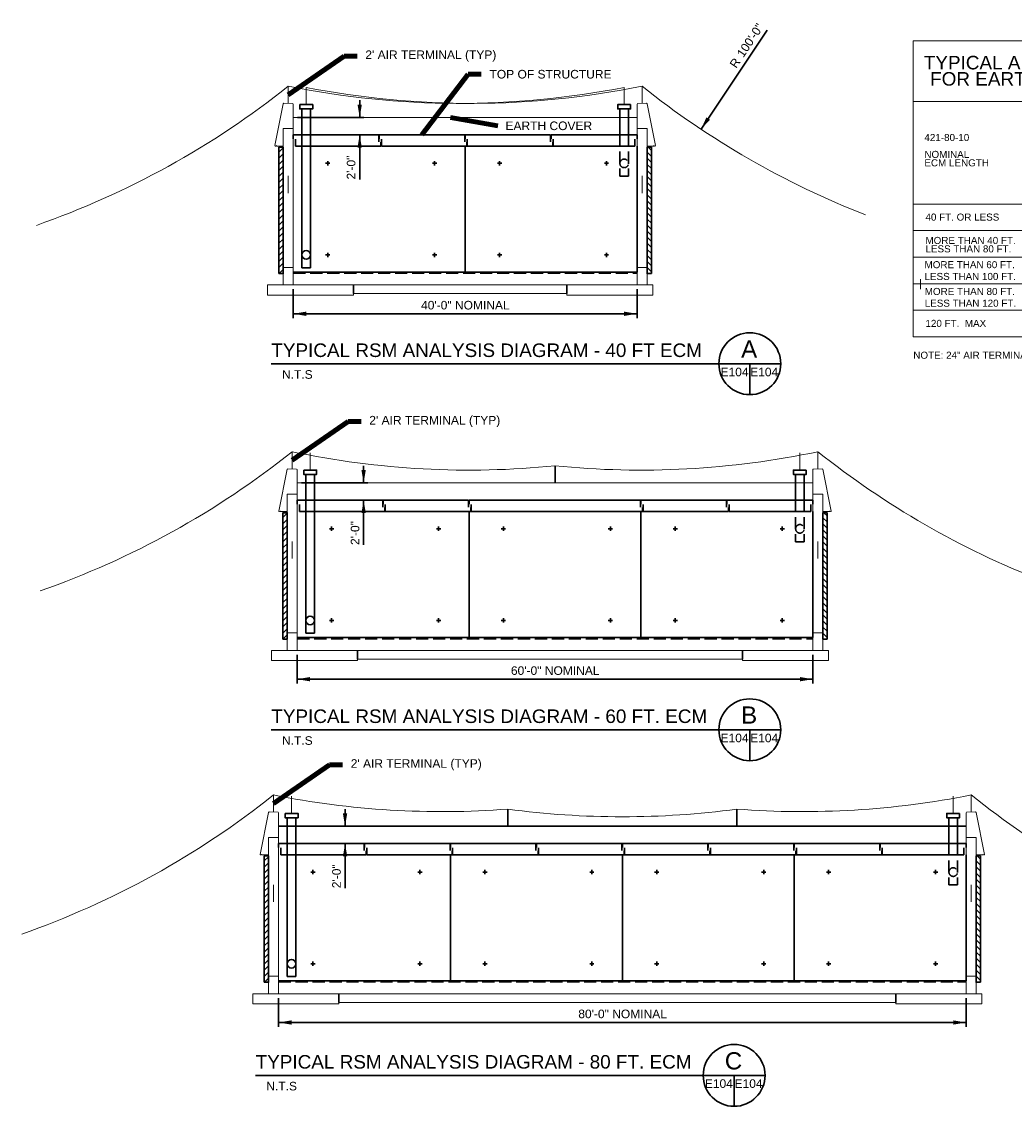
# Model space of a CAD drawing. Header units: inches. Extents: x 3176 to 8492, y -2587 to 2467.
# Tile 2 of 7: x 3303 to 4689, y 103 to 1618. Entities that reach past the tile are written whole.
import ezdxf
from ezdxf.enums import TextEntityAlignment as Align

# ---------------------------------------------------------------- set-up
doc = ezdxf.new("R2010")
doc.units = ezdxf.units.IN
doc.header["$LTSCALE"] = 50
doc.header["$MEASUREMENT"] = 0
doc.linetypes.add('DGN Style 3', pattern=[0.474126, 0.338661, -0.135465])
doc.layers.get('Defpoints').update_dxf_attribs({"lineweight": 0})
for name, color, linetype, lineweight in [('E-ANNO-TEXT', 7, 'Continuous', 0), ('G-ANNO-DIM', 1, 'Continuous', 0), ('G-ANNO-TEXT', 2, 'Continuous', 30), ('Level 2', 7, 'Continuous', 0), ('S-FNDN-FTNG', 48, 'Continuous', 13), ('S-FNDN-PEDS', 48, 'Continuous', 30), ('S-WALL-LOAD', 3, 'Continuous', 13)]:
    doc.layers.add(name, color=color, linetype=linetype, lineweight=lineweight)
doc.styles.add("_1 4 1'-0", font='arial.ttf', dxfattribs={"height": 6})
doc.styles.add("_1 4 1'-0_0", font='arial.ttf')
doc.styles.add('Notes', font='arial.ttf', dxfattribs={"height": 0.098425})
doc.styles.add('TITLE 6.35', font='swissk.ttf', dxfattribs={"height": 250})
doc.styles.add('Title Block - General', font='arial.ttf', dxfattribs={"height": 0.12})
doc.styles.add('TITLE20', font='simplex.shx', dxfattribs={"height": 5000})
doc.dimstyles.new("1 4 1'-0", dxfattribs={"dimtxt": 12, "dimasz": 18, "dimexe": 6, "dimexo": 6, "dimgap": 6, "dimtad": 1, "dimdec": 0, "dimzin": 11, "dimdsep": 46, "dimlunit": 3, "dimtxsty": "_1 4 1'-0_0", "dimcen": 0.09, "dimclrd": 256, "dimadec": 4, "dimazin": 3, "dimtfac": 1, "dimtdec": 0, "dimtofl": 0, "dimtmove": 0, "dimatfit": 2, "dimfxl": 1, "dimfrac": 2, "dimtolj": 1, "dimtzin": 11, "dimlwd": -1, "dimarcsym": 0})

# ---------------------------------------------------------------- blocks, each defined once
blk = doc.blocks.new('*D62')
at = {"layer": 'Defpoints', "transparency": 16777216}
for p in [(3682.4, 1484.6), (3775.1, 1484.6), (3682.4, 1460.6), (3775.1, 1414.3)]:
    blk.add_point(p, dxfattribs=at)
at = {"layer": 'G-ANNO-TEXT', "transparency": 16777216}
for p, q in [((3775.1, 1508.6), (3775.1, 1484.6)), ((3688.4, 1484.6), (3781.1, 1484.6)), ((3688.4, 1460.6), (3781.1, 1460.6)), ((3775.1, 1398), (3775.1, 1460.6))]:
    blk.add_line(p, q, dxfattribs=at)
blk.add_solid([(3778.1, 1502.6), (3775.1, 1484.6), (3772.1, 1502.6)], dxfattribs=at)
at = {"layer": 'G-ANNO-TEXT', "transparency": 16777216, "extrusion": (0, 0, -1)}
blk.add_solid([(-3772.1, 1442.6), (-3775.1, 1460.6), (-3778.1, 1442.6)], dxfattribs=at)
at = {"layer": 'G-ANNO-TEXT', "color": 7, "linetype": 'Continuous', "transparency": 16777216, "style": "_1 4 1'-0"}
blk.add_text('2\'-0"', height=12, rotation=90, dxfattribs=at).set_placement((3763.1, 1398), align=Align.MIDDLE_LEFT)
blk = doc.blocks.new('*D75')
at = {"layer": 'Defpoints', "transparency": 16777216}
for p in [(3687.9, 974), (3780.6, 974), (3687.9, 950), (3780.6, 903.7)]:
    blk.add_point(p, dxfattribs=at)
at = {"layer": 'G-ANNO-TEXT', "transparency": 16777216}
for p, q in [((3780.6, 998), (3780.6, 974)), ((3693.9, 974), (3786.6, 974)), ((3693.9, 950), (3786.6, 950)), ((3780.6, 887.4), (3780.6, 950))]:
    blk.add_line(p, q, dxfattribs=at)
blk.add_solid([(3783.6, 992), (3780.6, 974), (3777.6, 992)], dxfattribs=at)
at = {"layer": 'G-ANNO-TEXT', "transparency": 16777216, "extrusion": (0, 0, -1)}
blk.add_solid([(-3777.6, 932), (-3780.6, 950), (-3783.6, 932)], dxfattribs=at)
at = {"layer": 'G-ANNO-TEXT', "color": 7, "linetype": 'Continuous', "transparency": 16777216, "style": "_1 4 1'-0"}
blk.add_text('2\'-0"', height=12, rotation=90, dxfattribs=at).set_placement((3768.6, 887.4), align=Align.MIDDLE_LEFT)
blk = doc.blocks.new('*D78')
at = {"layer": 'G-ANNO-TEXT', "transparency": 16777216}
blk.add_line((4251.8, 1468.2), (4344.3, 1606.8), dxfattribs=at)
at = {"layer": 'G-ANNO-TEXT', "transparency": 16777216, "extrusion": (0, 0, -1)}
blk.add_solid([(-4264.3, 1481.5), (-4251.8, 1468.2), (-4259.3, 1484.8)], dxfattribs=at)
at = {"layer": 'G-ANNO-TEXT', "color": 7, "linetype": 'Continuous', "transparency": 16777216, "style": "_1 4 1'-0"}
for s, p in [('100\'-0"', (4305.9, 1570.8)), ('R', (4295.9, 1555.8))]:
    blk.add_text(s, height=12, rotation=56.3079, dxfattribs=at).set_placement(p, align=Align.MIDDLE_LEFT)
blk = doc.blocks.new('*D91')
at = {"layer": 'Defpoints', "transparency": 16777216}
for p in [(3661.9, 494.4), (3754.7, 494.4), (3661.9, 470.4), (3754.7, 424.1)]:
    blk.add_point(p, dxfattribs=at)
at = {"layer": 'G-ANNO-TEXT', "transparency": 16777216}
for p, q in [((3754.7, 518.4), (3754.7, 494.4)), ((3667.9, 494.4), (3760.7, 494.4)), ((3667.9, 470.4), (3760.7, 470.4)), ((3754.7, 407.9), (3754.7, 470.4))]:
    blk.add_line(p, q, dxfattribs=at)
blk.add_solid([(3757.7, 512.4), (3754.7, 494.4), (3751.7, 512.4)], dxfattribs=at)
at = {"layer": 'G-ANNO-TEXT', "transparency": 16777216, "extrusion": (0, 0, -1)}
blk.add_solid([(-3751.7, 452.4), (-3754.7, 470.4), (-3757.7, 452.4)], dxfattribs=at)
at = {"layer": 'G-ANNO-TEXT', "color": 7, "linetype": 'Continuous', "transparency": 16777216, "style": "_1 4 1'-0"}
blk.add_text('2\'-0"', height=12, rotation=90, dxfattribs=at).set_placement((3742.7, 407.9), align=Align.MIDDLE_LEFT)
blk = doc.blocks.new('*D154')
at = {"layer": 'Defpoints', "transparency": 16777216}
for p in [(3682.4, 1250.6), (4162.4, 1250.6), (3922.4, 1210.4), (4162.4, 1210.4)]:
    blk.add_point(p, dxfattribs=at)
at = {"layer": 'G-ANNO-TEXT', "transparency": 16777216}
for p, q in [((3682.4, 1244.6), (3682.4, 1204.4)), ((4162.4, 1244.6), (4162.4, 1204.4)), ((3682.4, 1210.4), (4162.4, 1210.4))]:
    blk.add_line(p, q, dxfattribs=at)
blk.add_solid([(3700.4, 1207.4), (3682.4, 1210.4), (3700.4, 1213.4)], dxfattribs=at)
at = {"layer": 'G-ANNO-TEXT', "transparency": 16777216, "extrusion": (0, 0, -1)}
blk.add_solid([(-4144.4, 1213.4), (-4162.4, 1210.4), (-4144.4, 1207.4)], dxfattribs=at)
at = {"layer": 'G-ANNO-TEXT', "color": 7, "linetype": 'Continuous', "transparency": 16777216, "style": "_1 4 1'-0"}
blk.add_text('40\'-0" NOMINAL', height=12, dxfattribs=at).set_placement((3860.8, 1222.4), align=Align.MIDDLE_LEFT)
blk = doc.blocks.new('*D155')
at = {"layer": 'Defpoints', "transparency": 16777216}
for p in [(3687.9, 740), (4407.9, 740), (4047.9, 699.9), (4407.9, 699.9)]:
    blk.add_point(p, dxfattribs=at)
at = {"layer": 'G-ANNO-TEXT', "transparency": 16777216}
for p, q in [((3687.9, 734), (3687.9, 693.9)), ((4407.9, 734), (4407.9, 693.9)), ((3687.9, 699.9), (4407.9, 699.9))]:
    blk.add_line(p, q, dxfattribs=at)
blk.add_solid([(3705.9, 696.9), (3687.9, 699.9), (3705.9, 702.9)], dxfattribs=at)
at = {"layer": 'G-ANNO-TEXT', "transparency": 16777216, "extrusion": (0, 0, -1)}
blk.add_solid([(-4389.9, 702.9), (-4407.9, 699.9), (-4389.9, 696.9)], dxfattribs=at)
at = {"layer": 'G-ANNO-TEXT', "color": 7, "linetype": 'Continuous', "transparency": 16777216, "style": "_1 4 1'-0"}
blk.add_text('60\'-0" NOMINAL', height=12, dxfattribs=at).set_placement((3986.3, 711.9), align=Align.MIDDLE_LEFT)
blk = doc.blocks.new('*D156')
at = {"layer": 'Defpoints', "transparency": 16777216}
for p in [(3661.9, 260.4), (4621.9, 260.4), (4141.9, 220.3), (4621.9, 220.3)]:
    blk.add_point(p, dxfattribs=at)
at = {"layer": 'G-ANNO-TEXT', "transparency": 16777216}
for p, q in [((3661.9, 254.4), (3661.9, 214.3)), ((4621.9, 254.4), (4621.9, 214.3)), ((3661.9, 220.3), (4621.9, 220.3))]:
    blk.add_line(p, q, dxfattribs=at)
blk.add_solid([(3679.9, 217.3), (3661.9, 220.3), (3679.9, 223.3)], dxfattribs=at)
at = {"layer": 'G-ANNO-TEXT', "transparency": 16777216, "extrusion": (0, 0, -1)}
blk.add_solid([(-4603.9, 223.3), (-4621.9, 220.3), (-4603.9, 217.3)], dxfattribs=at)
at = {"layer": 'G-ANNO-TEXT', "color": 7, "linetype": 'Continuous', "transparency": 16777216, "style": "_1 4 1'-0"}
blk.add_text('80\'-0" NOMINAL', height=12, dxfattribs=at).set_placement((4080.4, 232.3), align=Align.MIDDLE_LEFT)
blk = doc.blocks.new('E-104 LPS')
at = {"layer": 'G-ANNO-TEXT'}
h = blk.add_hatch(dxfattribs=at)
h.set_pattern_fill('HATCH', color=256, style=0, pattern_type=2)
h.set_pattern_definition([(45, (3676.953, 1340.35), (-4.24264, 4.24264), [])])
h.paths.add_polyline_path([(3662.4, 1266.6), (3668.4, 1266.6), (3668.4, 1443.1), (3662.4, 1443.1)])
at = {"layer": 'G-ANNO-TEXT', "extrusion": (0, 0, -1)}
h = blk.add_hatch(dxfattribs=at)
h.set_pattern_fill('HATCH', color=256, style=0, pattern_type=2)
h.set_pattern_definition([(45, (-4161.875, 1340.35), (-4.24264, 4.24264), [])])
h.paths.add_polyline_path([(-4182.4, 1266.6), (-4176.4, 1266.6), (-4176.4, 1443.1), (-4182.4, 1443.1)])
at = {"layer": 'G-ANNO-TEXT'}
h = blk.add_hatch(dxfattribs=at)
h.set_pattern_fill('HATCH', color=256, style=0, pattern_type=2)
h.set_pattern_definition([(45, (3682.4076, 829.805), (-4.24264, 4.24264), [])])
h.paths.add_polyline_path([(3667.9, 756), (3673.9, 756), (3673.9, 932.5), (3667.9, 932.5)])
at = {"layer": 'G-ANNO-TEXT', "extrusion": (0, 0, -1)}
h = blk.add_hatch(dxfattribs=at)
h.set_pattern_fill('HATCH', color=256, style=0, pattern_type=2)
h.set_pattern_definition([(45, (-4407.3296, 829.805), (-4.24264, 4.24264), [])])
h.paths.add_polyline_path([(-4427.9, 756), (-4421.9, 756), (-4421.9, 932.5), (-4427.9, 932.5)])
at = {"layer": 'G-ANNO-TEXT'}
h = blk.add_hatch(dxfattribs=at)
h.set_pattern_fill('HATCH', color=256, style=0, pattern_type=2)
h.set_pattern_definition([(45, (3656.475, 350.2215), (-4.24264, 4.24264), [])])
h.paths.add_polyline_path([(3641.9, 276.5), (3647.9, 276.5), (3647.9, 452.9), (3641.9, 452.9)])
at = {"layer": 'G-ANNO-TEXT', "extrusion": (0, 0, -1)}
h = blk.add_hatch(dxfattribs=at)
h.set_pattern_fill('HATCH', color=256, style=0, pattern_type=2)
h.set_pattern_definition([(45, (-4621.397, 350.2215), (-4.24264, 4.24264), [])])
h.paths.add_polyline_path([(-4641.9, 276.5), (-4635.9, 276.5), (-4635.9, 452.9), (-4641.9, 452.9)])
at = {"layer": 'E-ANNO-TEXT'}
for p, q in [((3675.4, 1504.3, -49.3), (3675.4, 1528.3, -49.3)), ((3700.5, 1502.6, -49.3), (3700.5, 1526.6, -49.3)), ((4144.4, 1502.6, -49.3), (4144.4, 1526.6, -49.3)), ((4169.4, 1504.3, -49.3), (4169.4, 1528.3, -49.3)), ((3682.4, 1460.6, -49.3), (3682.4, 1484.6, -49.3)), ((3682.4, 1484.6, -49.3), (4162.4, 1484.6, -49.3)), ((3675.4, 1378.9, -49.3), (3675.4, 1402.9, -49.3)), ((4169.4, 1378.9, -49.3), (4169.4, 1402.9, -49.3)), ((3680.9, 993.8, -49.3), (3680.9, 1017.8, -49.3)), ((3705.9, 992, -49.3), (3705.9, 1016, -49.3)), ((4389.8, 992, -49.3), (4389.8, 1016, -49.3)), ((4414.9, 993.8, -49.3), (4414.9, 1017.8, -49.3)), ((3687.9, 950, -49.3), (3687.9, 974, -49.3)), ((3687.9, 974, -49.3), (4407.9, 974, -49.3)), ((3680.9, 868.3, -49.3), (3680.9, 892.3, -49.3)), ((4414.9, 868.3, -49.3), (4414.9, 892.3, -49.3)), ((3654.9, 514.2, -49.3), (3654.9, 538.2, -49.3)), ((3680, 512.4, -49.3), (3680, 536.4, -49.3)), ((4603.9, 512.4, -49.3), (4603.9, 536.4, -49.3)), ((4628.9, 514.2, -49.3), (4628.9, 538.2, -49.3)), ((3661.9, 470.4, -49.3), (3661.9, 494.4, -49.3)), ((3654.9, 388.7, -49.3), (3654.9, 412.7, -49.3)), ((4628.9, 388.7, -49.3), (4628.9, 412.7, -49.3))]:
    blk.add_line(p, q, dxfattribs=at)
at = {"layer": 'E-ANNO-TEXT', "elevation": 262.1, "flags": 128}
for points in [[(4548.1, 1252.4), (4548.1, 1506.8)], [(4548.1, 1215.3), (4548.1, 1469.8)], [(4548.1, 1178.3), (4548.1, 1432.7)]]:
    blk.add_lwpolyline(points, dxfattribs=at)
at = {"layer": 'E-ANNO-TEXT'}
for points in [[(4548.1, 1591.9, 262.1), (5052.7, 1591.9, 262.1), (5052.7, 1506.8, 262.1), (4548.1, 1506.8, 262.1)], [(4548.1, 1363.5, 262.1), (4989.8, 1363.5, 262.1), (4989.8, 1326.5, 262.1), (4548.1, 1326.5, 262.1)], [(4548.1, 1326.5, 262.1), (4989.8, 1326.5, 262.1), (4989.8, 1289.4, 262.1), (4548.1, 1289.4, 262.1)], [(4548.1, 1289.4, 262.1), (4989.8, 1289.4, 262.1), (4989.8, 1252.4, 262.1), (4548.1, 1252.4, 262.1)], [(4548.1, 1252.4, 262.1), (4989.8, 1252.4, 262.1), (4989.8, 1215.3, 262.1), (4548.1, 1215.3, 262.1)], [(4548.1, 1215.3, 262.1), (4989.8, 1215.3, 262.1), (4989.8, 1178.3, 262.1), (4548.1, 1178.3, 262.1)]]:
    blk.add_3dface(points, dxfattribs=at)
at = {"layer": 'G-ANNO-DIM'}
for p, q in [((4162.5, 1397.7, -49.3), (4162.5, 1400.6, -49.3)), ((4407.9, 887.2, -49.3), (4407.9, 890.1, -49.3)), ((4622, 407.6, -49.3), (4622, 410.5, -49.3))]:
    blk.add_line(p, q, dxfattribs=at)
for points in [[(3662.4, 1443.1, -49.3), (3668.4, 1443.1, -49.3), (3668.4, 1266.6, -49.3), (3662.4, 1266.6, -49.3)], [(4182.4, 1443.1, -49.3), (4176.4, 1443.1, -49.3), (4176.4, 1266.6, -49.3), (4182.4, 1266.6, -49.3)], [(3667.9, 932.5, -49.3), (3673.9, 932.5, -49.3), (3673.9, 756, -49.3), (3667.9, 756, -49.3)], [(4427.9, 932.5, -49.3), (4421.9, 932.5, -49.3), (4421.9, 756, -49.3), (4427.9, 756, -49.3)], [(3641.9, 452.9, -49.3), (3647.9, 452.9, -49.3), (3647.9, 276.5, -49.3), (3641.9, 276.5, -49.3)], [(4641.9, 452.9, -49.3), (4635.9, 452.9, -49.3), (4635.9, 276.5, -49.3), (4641.9, 276.5, -49.3)]]:
    blk.add_3dface(points, dxfattribs=at)
at = {"layer": 'G-ANNO-TEXT'}
for p, q in [((3694.5, 1496.6, -49.3), (3694.5, 1274.6, -49.3)), ((3706.5, 1496.6, -49.3), (3706.4, 1274.6, -49.3)), ((4138.4, 1496.6, -49.3), (4138.4, 1460.6, -49.3)), ((4150.4, 1496.6, -49.3), (4150.3, 1460.6, -49.3)), ((3682.4, 1460.6, -49.3), (3682.4, 1454.8, -49.3)), ((3682.4, 1460.6, -49.3), (3694.5, 1460.6, -49.3)), ((3706.4, 1460.6, -49.3), (3801.8, 1460.6, -49.3)), ((3801.8, 1460.6, -49.3), (3801.8, 1450.6, -49.3)), ((3802.4, 1460.6, -49.3), (3802.4, 1454.8, -49.3)), ((3802.4, 1460.6, -49.3), (3921.8, 1460.6, -49.3)), ((3921.8, 1460.6, -49.3), (3921.8, 1450.6, -49.3)), ((3922.4, 1460.6, -49.3), (4041.8, 1460.6, -49.3)), ((3922.4, 1460.6, -49.3), (3922.4, 1454.8, -49.3)), ((4041.8, 1460.6, -49.3), (4041.8, 1450.6, -49.3)), ((4042.4, 1460.6, -49.3), (4161.8, 1460.6, -49.3)), ((4042.4, 1460.6, -49.3), (4042.4, 1454.8, -49.3)), ((4162.4, 1460.6, -49.3), (4150.4, 1460.6, -49.3)), ((4162.4, 1460.6, -49.3), (4162.4, 1454.8, -49.3)), ((3685.4, 1444.6, -49.3), (3685.4, 1454.5, -49.3)), ((3685.4, 1444.6, -49.3), (3694.5, 1444.6, -49.3)), ((3706.4, 1444.6, -49.3), (3804.8, 1444.6, -49.3)), ((3804.8, 1450.3, -49.3), (3804.8, 1444.6, -49.3)), ((3805.4, 1444.6, -49.3), (3805.4, 1454.5, -49.3)), ((3805.4, 1444.6, -49.3), (3924.8, 1444.6, -49.3)), ((3922.4, 1444.6, -49.3), (3922.4, 1268.6, -49.3)), ((3924.8, 1450.3, -49.3), (3924.8, 1444.6, -49.3)), ((3925.4, 1444.6, -49.3), (3925.4, 1454.5, -49.3)), ((3925.4, 1444.6, -49.3), (4044.8, 1444.6, -49.3)), ((4044.8, 1450.3, -49.3), (4044.8, 1444.6, -49.3)), ((4045.4, 1444.6, -49.3), (4045.4, 1454.5, -49.3)), ((4045.4, 1444.6, -49.3), (4159.4, 1444.6, -49.3)), ((4159.4, 1444.6, -49.3), (4159.4, 1454.5, -49.3)), ((4162.4, 1444.6, -49.3), (4162.4, 1268.6, -49.3)), ((3727.4, 1420.6, -49.3), (3733.4, 1420.6, -49.3)), ((3730.4, 1423.6, -49.3), (3730.4, 1417.6, -49.3)), ((3882.8, 1420.6, -49.3), (3876.8, 1420.6, -49.3)), ((3879.8, 1423.6, -49.3), (3879.8, 1417.6, -49.3)), ((3967.4, 1420.6, -49.3), (3973.4, 1420.6, -49.3)), ((3970.4, 1423.6, -49.3), (3970.4, 1417.6, -49.3)), ((4122.8, 1420.6, -49.3), (4116.8, 1420.6, -49.3)), ((4119.8, 1423.6, -49.3), (4119.8, 1417.6, -49.3)), ((3727.4, 1292.6, -49.3), (3733.4, 1292.6, -49.3)), ((3730.4, 1295.6, -49.3), (3730.4, 1289.6, -49.3)), ((3882.8, 1292.6, -49.3), (3876.8, 1292.6, -49.3)), ((3879.8, 1295.6, -49.3), (3879.8, 1289.6, -49.3)), ((3967.4, 1292.6, -49.3), (3973.4, 1292.6, -49.3)), ((3970.4, 1295.6, -49.3), (3970.4, 1289.6, -49.3)), ((4122.8, 1292.6, -49.3), (4116.8, 1292.6, -49.3)), ((4119.8, 1295.6, -49.3), (4119.8, 1289.6, -49.3)), ((3694.4, 1274.6, -49.3), (3706.4, 1274.6, -49.3)), ((4363.1, 1140.6, 4.9), (3651.7, 1140.6, 4.9)), ((4319.9, 1097.3, 4.9), (4319.9, 1140.6, 4.9)), ((3699.9, 986, -49.3), (3699.9, 764, -49.3)), ((3711.9, 986, -49.3), (3711.8, 764, -49.3)), ((4047.9, 974, -49.3), (4047.9, 998, -49.3)), ((4383.8, 986, -49.3), (4383.8, 950, -49.3)), ((4395.8, 986, -49.3), (4395.8, 950, -49.3)), ((3687.9, 950, -49.3), (3687.9, 944.3, -49.3)), ((3687.9, 950, -49.3), (3699.9, 950, -49.3)), ((3690.9, 934, -49.3), (3690.9, 944, -49.3)), ((3711.9, 950, -49.3), (3807.2, 950, -49.3)), ((3807.2, 950, -49.3), (3807.2, 940.1, -49.3)), ((3807.9, 950, -49.3), (3807.9, 944.3, -49.3)), ((3807.9, 950, -49.3), (3927.2, 950, -49.3)), ((3810.2, 939.8, -49.3), (3810.2, 934, -49.3)), ((3810.9, 934, -49.3), (3810.9, 944, -49.3)), ((3927.2, 950, -49.3), (3927.2, 940.1, -49.3)), ((3927.9, 950, -49.3), (4287.2, 950, -49.3)), ((3927.9, 950, -49.3), (3927.9, 944.3, -49.3)), ((3930.2, 939.8, -49.3), (3930.2, 934, -49.3)), ((3930.9, 934, -49.3), (3930.9, 944, -49.3)), ((4167.2, 950, -49.3), (4167.2, 940.1, -49.3)), ((4167.9, 950, -49.3), (4167.9, 944.3, -49.3)), ((4170.2, 939.8, -49.3), (4170.2, 934, -49.3)), ((4170.9, 934, -49.3), (4170.9, 944, -49.3)), ((4287.2, 950, -49.3), (4287.2, 940.1, -49.3)), ((4287.9, 950, -49.3), (4407.2, 950, -49.3)), ((4287.9, 950, -49.3), (4287.9, 944.3, -49.3)), ((4290.2, 939.8, -49.3), (4290.2, 934, -49.3)), ((4290.9, 934, -49.3), (4290.9, 944, -49.3)), ((4407.9, 950, -49.3), (4395.8, 950, -49.3)), ((4404.9, 934, -49.3), (4404.9, 944, -49.3)), ((4407.9, 950, -49.3), (4407.9, 944.3, -49.3)), ((3690.9, 934, -49.3), (3699.9, 934, -49.3)), ((3711.9, 934, -49.3), (3810.2, 934, -49.3)), ((3810.9, 934, -49.3), (3930.2, 934, -49.3)), ((3927.9, 934, -49.3), (3927.9, 758, -49.3)), ((3930.9, 934, -49.3), (4290.2, 934, -49.3)), ((4167.9, 934, -49.3), (4167.9, 758, -49.3)), ((4290.9, 934, -49.3), (4404.9, 934, -49.3)), ((4407.9, 934, -49.3), (4407.9, 758, -49.3)), ((3732.9, 910, -49.3), (3738.9, 910, -49.3)), ((3735.9, 913, -49.3), (3735.9, 907, -49.3)), ((3888.2, 910, -49.3), (3882.2, 910, -49.3)), ((3885.2, 913, -49.3), (3885.2, 907, -49.3)), ((3972.9, 910, -49.3), (3978.9, 910, -49.3)), ((3975.9, 913, -49.3), (3975.9, 907, -49.3)), ((4128.2, 910, -49.3), (4122.2, 910, -49.3)), ((4125.2, 913, -49.3), (4125.2, 907, -49.3)), ((4212.9, 910, -49.3), (4218.9, 910, -49.3)), ((4215.9, 913, -49.3), (4215.9, 907, -49.3)), ((4368.2, 910, -49.3), (4362.2, 910, -49.3)), ((4365.2, 913, -49.3), (4365.2, 907, -49.3)), ((3732.9, 782, -49.3), (3738.9, 782, -49.3)), ((3735.9, 785, -49.3), (3735.9, 779, -49.3)), ((3888.2, 782, -49.3), (3882.2, 782, -49.3)), ((3885.2, 785, -49.3), (3885.2, 779, -49.3)), ((3972.9, 782, -49.3), (3978.9, 782, -49.3)), ((3975.9, 785, -49.3), (3975.9, 779, -49.3)), ((4128.2, 782, -49.3), (4122.2, 782, -49.3)), ((4125.2, 785, -49.3), (4125.2, 779, -49.3)), ((4212.9, 782, -49.3), (4218.9, 782, -49.3)), ((4215.9, 785, -49.3), (4215.9, 779, -49.3)), ((4368.2, 782, -49.3), (4362.2, 782, -49.3)), ((4365.2, 785, -49.3), (4365.2, 779, -49.3)), ((3699.9, 764, -49.3), (3711.8, 764, -49.3)), ((4363.1, 629.2, 4.9), (3651.7, 629.2, 4.9)), ((4319.9, 586, 4.9), (4319.9, 629.2, 4.9)), ((3981.9, 494.4, -49.3), (3981.9, 518.4, -49.3)), ((4301.9, 494.4, -49.3), (4301.9, 518.4, -49.3)), ((3674, 506.4, -49.3), (3674, 284.4, -49.3)), ((3686, 506.4, -49.3), (3685.9, 284.4, -49.3)), ((4597.9, 506.4, -49.3), (4597.9, 470.4, -49.3)), ((4609.9, 506.4, -49.3), (4609.9, 470.4, -49.3)), ((3661.9, 494.4, -49.3), (4621.9, 494.4, -49.3)), ((3661.9, 470.4, -49.3), (3661.9, 464.7, -49.3)), ((3661.9, 470.4, -49.3), (3674, 470.4, -49.3)), ((3686, 470.4, -49.3), (3781.3, 470.4, -49.3)), ((3781.3, 470.4, -49.3), (3781.3, 460.5, -49.3)), ((3781.9, 470.4, -49.3), (3781.9, 464.7, -49.3)), ((3781.9, 470.4, -49.3), (3901.3, 470.4, -49.3)), ((3901.3, 470.4, -49.3), (3901.3, 460.5, -49.3)), ((3901.9, 470.4, -49.3), (4501.3, 470.4, -49.3)), ((3901.9, 470.4, -49.3), (3901.9, 464.7, -49.3)), ((4021.3, 470.4, -49.3), (4021.3, 460.5, -49.3)), ((4021.9, 470.4, -49.3), (4021.9, 464.7, -49.3)), ((4141.3, 470.4, -49.3), (4141.3, 460.5, -49.3)), ((4141.9, 470.4, -49.3), (4141.9, 464.7, -49.3)), ((4261.3, 470.4, -49.3), (4261.3, 460.5, -49.3)), ((4261.9, 470.4, -49.3), (4261.9, 464.7, -49.3)), ((4381.3, 470.4, -49.3), (4381.3, 460.5, -49.3)), ((4381.9, 470.4, -49.3), (4381.9, 464.7, -49.3)), ((4501.3, 470.4, -49.3), (4501.3, 460.5, -49.3)), ((4501.9, 470.4, -49.3), (4621.3, 470.4, -49.3)), ((4501.9, 470.4, -49.3), (4501.9, 464.7, -49.3)), ((4621.9, 470.4, -49.3), (4609.9, 470.4, -49.3)), ((4621.9, 470.4, -49.3), (4621.9, 464.7, -49.3)), ((3664.9, 454.4, -49.3), (3664.9, 464.4, -49.3)), ((3784.3, 460.2, -49.3), (3784.3, 454.4, -49.3)), ((3784.9, 454.4, -49.3), (3784.9, 464.4, -49.3)), ((3904.3, 460.2, -49.3), (3904.3, 454.4, -49.3)), ((3904.9, 454.4, -49.3), (3904.9, 464.4, -49.3)), ((4024.3, 460.2, -49.3), (4024.3, 454.4, -49.3)), ((4024.9, 454.4, -49.3), (4024.9, 464.4, -49.3)), ((4144.3, 460.2, -49.3), (4144.3, 454.4, -49.3)), ((4144.9, 454.4, -49.3), (4144.9, 464.4, -49.3)), ((4264.3, 460.2, -49.3), (4264.3, 454.4, -49.3)), ((4264.9, 454.4, -49.3), (4264.9, 464.4, -49.3)), ((4384.3, 460.2, -49.3), (4384.3, 454.4, -49.3)), ((4384.9, 454.4, -49.3), (4384.9, 464.4, -49.3)), ((4504.3, 460.2, -49.3), (4504.3, 454.4, -49.3)), ((4504.9, 454.4, -49.3), (4504.9, 464.4, -49.3)), ((4618.9, 454.4, -49.3), (4618.9, 464.4, -49.3)), ((3664.9, 454.4, -49.3), (3674, 454.4, -49.3)), ((3686, 454.4, -49.3), (3784.3, 454.4, -49.3)), ((3784.9, 454.4, -49.3), (3904.3, 454.4, -49.3)), ((3901.9, 454.4, -49.3), (3901.9, 278.4, -49.3)), ((3904.9, 454.4, -49.3), (4504.3, 454.4, -49.3)), ((4141.9, 454.4, -49.3), (4141.9, 278.4, -49.3)), ((4381.9, 454.4, -49.3), (4381.9, 278.4, -49.3)), ((4504.9, 454.4, -49.3), (4618.9, 454.4, -49.3)), ((4621.9, 454.4, -49.3), (4621.9, 278.4, -49.3)), ((3706.9, 430.4, -49.3), (3712.9, 430.4, -49.3)), ((3709.9, 433.4, -49.3), (3709.9, 427.4, -49.3)), ((3862.3, 430.4, -49.3), (3856.3, 430.4, -49.3)), ((3859.3, 433.4, -49.3), (3859.3, 427.4, -49.3)), ((3946.9, 430.4, -49.3), (3952.9, 430.4, -49.3)), ((3949.9, 433.4, -49.3), (3949.9, 427.4, -49.3)), ((4102.3, 430.4, -49.3), (4096.3, 430.4, -49.3)), ((4099.3, 433.4, -49.3), (4099.3, 427.4, -49.3)), ((4186.9, 430.4, -49.3), (4192.9, 430.4, -49.3)), ((4189.9, 433.4, -49.3), (4189.9, 427.4, -49.3)), ((4342.3, 430.4, -49.3), (4336.3, 430.4, -49.3)), ((4339.3, 433.4, -49.3), (4339.3, 427.4, -49.3)), ((4426.9, 430.4, -49.3), (4432.9, 430.4, -49.3)), ((4429.9, 433.4, -49.3), (4429.9, 427.4, -49.3)), ((4582.3, 430.4, -49.3), (4576.3, 430.4, -49.3)), ((4579.3, 433.4, -49.3), (4579.3, 427.4, -49.3)), ((3709.9, 305.4, -49.3), (3709.9, 299.4, -49.3)), ((3859.3, 305.4, -49.3), (3859.3, 299.4, -49.3)), ((3949.9, 305.4, -49.3), (3949.9, 299.4, -49.3)), ((4099.3, 305.4, -49.3), (4099.3, 299.4, -49.3)), ((4189.9, 305.4, -49.3), (4189.9, 299.4, -49.3)), ((4339.3, 305.4, -49.3), (4339.3, 299.4, -49.3)), ((4429.9, 305.4, -49.3), (4429.9, 299.4, -49.3)), ((4579.3, 305.4, -49.3), (4579.3, 299.4, -49.3)), ((3706.9, 302.4, -49.3), (3712.9, 302.4, -49.3)), ((3862.3, 302.4, -49.3), (3856.3, 302.4, -49.3)), ((3946.9, 302.4, -49.3), (3952.9, 302.4, -49.3)), ((4102.3, 302.4, -49.3), (4096.3, 302.4, -49.3)), ((4186.9, 302.4, -49.3), (4192.9, 302.4, -49.3)), ((4342.3, 302.4, -49.3), (4336.3, 302.4, -49.3)), ((4426.9, 302.4, -49.3), (4432.9, 302.4, -49.3)), ((4582.3, 302.4, -49.3), (4576.3, 302.4, -49.3)), ((3673.9, 284.4, -49.3), (3685.9, 284.4, -49.3)), ((4341.2, 146.4, 4.9), (3629.8, 146.4, 4.9)), ((4298, 103.2, 4.9), (4298, 146.4, 4.9))]:
    blk.add_line(p, q, dxfattribs=at)
at = {"layer": 'G-ANNO-TEXT', "linetype": 'DGN Style 3'}
for p, q in [((3694.5, 1460.6, -49.3), (3706.8, 1460.6, -49.3)), ((4138.4, 1460.6, -49.3), (4138.5, 1402.5, -49.3)), ((4150.4, 1460.6, -49.3), (4150.4, 1402.5, -49.3)), ((3706.4, 1444.6, -49.3), (3694.5, 1444.6, -49.3)), ((4150.4, 1402.5, -49.3), (4138.5, 1402.5, -49.3)), ((3682.4, 1267.1, -49.3), (4162.4, 1267.1, -49.3)), ((3766.4, 1238.6, -49.3), (3766.4, 1250.6, -49.3)), ((4064.4, 1238.6, -49.3), (4064.4, 1250.6, -49.3)), ((3699.9, 950, -49.3), (3712.2, 950, -49.3)), ((4383.9, 950, -49.3), (4383.9, 892, -49.3)), ((4395.8, 950, -49.3), (4395.8, 892, -49.3)), ((3711.9, 934, -49.3), (3699.9, 934, -49.3)), ((4395.9, 892, -49.3), (4383.9, 892, -49.3)), ((3687.9, 756.5, -49.3), (4407.9, 756.5, -49.3)), ((3771.9, 728, -49.3), (3771.9, 740, -49.3)), ((4309.9, 728, -49.3), (4309.9, 740, -49.3)), ((3674, 470.4, -49.3), (3686.3, 470.4, -49.3)), ((4598, 470.4, -49.3), (4598, 412.4, -49.3)), ((4609.9, 470.4, -49.3), (4609.9, 412.4, -49.3)), ((3686, 454.4, -49.3), (3674, 454.4, -49.3)), ((4609.9, 412.4, -49.3), (4598, 412.4, -49.3)), ((3661.9, 276.9, -49.3), (4621.9, 276.9, -49.3)), ((3745.9, 248.4, -49.3), (3745.9, 260.4, -49.3)), ((4523.9, 248.4, -49.3), (4523.9, 260.4, -49.3))]:
    blk.add_line(p, q, dxfattribs=at)
at = {"layer": 'G-ANNO-TEXT', "linetype": 'DGN Style 3', "extrusion": (0, 0, -1)}
for centre in [(-4144.5, 1420.5, 49.3), (-4389.9, 910, 49.3), (-4604, 430.4, 49.3)]:
    blk.add_circle(centre, 6, dxfattribs=at)
at = {"layer": 'G-ANNO-TEXT'}
for centre in [(3700.4, 1292.6, -49.3), (3705.8, 782, -49.3), (3679.9, 302.4, -49.3)]:
    blk.add_circle(centre, 6, dxfattribs=at)
for centre in [(4319.9, 1140.6, 4.9), (4319.9, 629.2, 4.9), (4298, 146.4, 4.9)]:
    blk.add_arc(centre, 43.2, 0, 360, dxfattribs=at)
for points in [[(3691.5, 1502.6, -49.3), (3709.5, 1502.6, -49.3), (3709.5, 1496.6, -49.3), (3691.5, 1496.6, -49.3)], [(4153.4, 1502.6, -49.3), (4135.4, 1502.6, -49.3), (4135.4, 1496.6, -49.3), (4153.4, 1496.6, -49.3)], [(3662.4, 1266.6, -49.3), (3668.4, 1266.6, -49.3), (3668.4, 1443.1, -49.3), (3662.4, 1443.1, -49.3)], [(4182.4, 1266.6, -49.3), (4176.4, 1266.6, -49.3), (4176.4, 1443.1, -49.3), (4182.4, 1443.1, -49.3)], [(3696.9, 992, -49.3), (3714.9, 992, -49.3), (3714.9, 986, -49.3), (3696.9, 986, -49.3)], [(4398.8, 992, -49.3), (4380.8, 992, -49.3), (4380.8, 986, -49.3), (4398.8, 986, -49.3)], [(3667.9, 756, -49.3), (3673.9, 756, -49.3), (3673.9, 932.5, -49.3), (3667.9, 932.5, -49.3)], [(4427.9, 756, -49.3), (4421.9, 756, -49.3), (4421.9, 932.5, -49.3), (4427.9, 932.5, -49.3)], [(3671, 512.4, -49.3), (3689, 512.4, -49.3), (3689, 506.4, -49.3), (3671, 506.4, -49.3)], [(4612.9, 512.4, -49.3), (4594.9, 512.4, -49.3), (4594.9, 506.4, -49.3), (4612.9, 506.4, -49.3)], [(3641.9, 276.5, -49.3), (3647.9, 276.5, -49.3), (3647.9, 452.9, -49.3), (3641.9, 452.9, -49.3)], [(4641.9, 276.5, -49.3), (4635.9, 276.5, -49.3), (4635.9, 452.9, -49.3), (4641.9, 452.9, -49.3)]]:
    blk.add_3dface(points, dxfattribs=at)
at = {"layer": 'Level 2', "extrusion": (0, 0, -1)}
for centre in [(-2927.3, 2466.6, 49.3), (-2932.8, 1956, 49.3), (-2906.8, 1476.5, 49.3)]:
    blk.add_arc(centre, 1200, 231.4338, 250.7169, dxfattribs=at)
at = {"layer": 'Level 2'}
for centre, start, end in [((3914.3, 2704.3, -49.3), 258.5171, 281.0529), ((3930.5, 2704.3, -49.3), 258.9471, 281.4829), ((4917.5, 2466.6, -49.3), 231.4338, 248.6998), ((3928.1, 2192, -49.3), 258.1108, 275.7284), ((4167.6, 2192, -49.3), 264.2716, 281.8892), ((5163, 1956, -49.3), 231.4338, 248.6998), ((3890.1, 1714.9, -49.3), 258.6984, 274.3889), ((4393.8, 1714.9, -49.3), 265.6111, 281.3016), ((5377, 1476.5, -49.3), 231.4338, 248.6998), ((4141.9, 1707.7, -49.3), 262.3377, 277.6623)]:
    blk.add_arc(centre, 1200, start, end, dxfattribs=at)
at = {"layer": 'S-FNDN-FTNG'}
for p, q in [((4558.2, 1258.6, 106.4), (4558.2, 1244.6, 106.4)), ((3646.4, 1250.6, -49.3), (3646.4, 1236.6, -49.3)), ((3646.4, 1250.6, -49.3), (3704.4, 1250.6, -49.3)), ((3704.4, 1250.6, -49.3), (4110.5, 1250.6, -49.3)), ((4126.4, 1250.6, -49.3), (3970.5, 1250.6, -49.3)), ((4184.4, 1250.6, -49.3), (4126.4, 1250.6, -49.3)), ((4184.4, 1250.6, -49.3), (4184.4, 1236.6, -49.3)), ((3646.4, 1236.6, -49.3), (3766.4, 1236.6, -49.3)), ((3766.4, 1238.6, -49.3), (4064.4, 1238.6, -49.3)), ((3766.4, 1238.6, -49.3), (3766.4, 1236.6, -49.3)), ((4064.4, 1238.6, -49.3), (3970.5, 1238.6, -49.3)), ((4064.4, 1238.6, -49.3), (4064.4, 1236.6, -49.3)), ((4184.4, 1236.6, -49.3), (4064.4, 1236.6, -49.3)), ((3651.9, 740, -49.3), (3651.9, 726, -49.3)), ((3651.9, 740, -49.3), (3709.9, 740, -49.3)), ((3709.9, 740, -49.3), (4355.9, 740, -49.3)), ((3771.9, 728, -49.3), (4309.9, 728, -49.3)), ((3771.9, 728, -49.3), (3771.9, 726, -49.3)), ((4371.9, 740, -49.3), (3976, 740, -49.3)), ((4309.9, 728, -49.3), (3976, 728, -49.3)), ((4309.9, 728, -49.3), (4309.9, 726, -49.3)), ((4429.9, 740, -49.3), (4371.9, 740, -49.3)), ((4429.9, 740, -49.3), (4429.9, 726, -49.3)), ((3651.9, 726, -49.3), (3771.9, 726, -49.3)), ((4429.9, 726, -49.3), (4309.9, 726, -49.3)), ((3625.9, 260.4, -49.3), (3625.9, 246.4, -49.3)), ((3625.9, 260.4, -49.3), (3683.9, 260.4, -49.3)), ((3683.9, 260.4, -49.3), (4570, 260.4, -49.3)), ((4585.9, 260.4, -49.3), (3950, 260.4, -49.3)), ((4643.9, 260.4, -49.3), (4585.9, 260.4, -49.3)), ((4643.9, 260.4, -49.3), (4643.9, 246.4, -49.3)), ((3625.9, 246.4, -49.3), (3745.9, 246.4, -49.3)), ((3745.9, 248.4, -49.3), (4523.9, 248.4, -49.3)), ((3745.9, 248.4, -49.3), (3745.9, 246.4, -49.3)), ((4523.9, 248.4, -49.3), (3950, 248.4, -49.3)), ((4523.9, 248.4, -49.3), (4523.9, 246.4, -49.3)), ((4643.9, 246.4, -49.3), (4523.9, 246.4, -49.3))]:
    blk.add_line(p, q, dxfattribs=at)
at = {"layer": 'S-FNDN-PEDS'}
for p, q in [((3682.4, 1268.6, -49.3), (4162.4, 1268.6, -49.3)), ((3687.9, 758, -49.3), (4407.9, 758, -49.3)), ((3661.9, 278.4, -49.3), (4621.9, 278.4, -49.3))]:
    blk.add_line(p, q, dxfattribs=at)
at = {"layer": 'S-WALL-LOAD'}
for p, q in [((3668.3, 1503.8, -49.3), (3656.6, 1445.3, -49.3)), ((3668.3, 1503.8, -49.3), (3669.2, 1504.6, -49.3)), ((3681.7, 1504.1, -49.3), (3669.2, 1504.6, -49.3)), ((3681.7, 1504.1, -49.3), (3682.4, 1503.3, -49.3)), ((3682.4, 1503.3, -49.3), (3682.4, 1444.6, -49.3)), ((4163.2, 1504.1, -49.3), (4162.4, 1503.3, -49.3)), ((4162.4, 1503.3, -49.3), (4162.4, 1444.6, -49.3)), ((4163.2, 1504.1, -49.3), (4175.7, 1504.6, -49.3)), ((4176.6, 1503.8, -49.3), (4175.7, 1504.6, -49.3)), ((4176.6, 1503.8, -49.3), (4188.3, 1445.3, -49.3)), ((3668.4, 1469.1, -49.3), (3682.4, 1469.1, -49.3)), ((3668.4, 1469.1, -49.3), (3668.4, 1250.6, -49.3)), ((4176.4, 1469.1, -49.3), (4162.4, 1469.1, -49.3)), ((4176.4, 1469.1, -49.3), (4176.4, 1250.6, -49.3)), ((3657.2, 1444.6, -49.3), (3656.6, 1445.3, -49.3)), ((3657.8, 1444.6, -49.3), (3657.2, 1444.6, -49.3)), ((3668.4, 1444.6, -49.3), (3659.3, 1444.6, -49.3)), ((3682.4, 1444.6, -49.3), (3682.4, 1250.6, -49.3)), ((4162.4, 1444.6, -49.3), (4162.4, 1250.6, -49.3)), ((4176.4, 1444.6, -49.3), (4185.6, 1444.6, -49.3)), ((4187, 1444.6, -49.3), (4187.7, 1444.6, -49.3)), ((4187.7, 1444.6, -49.3), (4188.3, 1445.3, -49.3)), ((4568.9, 1452.7, 106.4), (4568.3, 1453.4, 106.4)), ((4569.6, 1452.7, 106.4), (4568.9, 1452.7, 106.4)), ((3682.4, 1275.1, -49.3), (3668.4, 1275.1, -49.3)), ((4162.4, 1275.1, -49.3), (4176.4, 1275.1, -49.3)), ((3673.7, 993.3, -49.3), (3662, 934.8, -49.3)), ((3673.7, 993.3, -49.3), (3674.6, 994, -49.3)), ((3687.1, 993.5, -49.3), (3674.6, 994, -49.3)), ((3687.1, 993.5, -49.3), (3687.9, 992.8, -49.3)), ((3687.9, 992.8, -49.3), (3687.9, 934, -49.3)), ((4408.6, 993.5, -49.3), (4407.9, 992.8, -49.3)), ((4407.9, 992.8, -49.3), (4407.9, 934, -49.3)), ((4408.6, 993.5, -49.3), (4421.1, 994, -49.3)), ((4422, 993.3, -49.3), (4421.1, 994, -49.3)), ((4422, 993.3, -49.3), (4433.7, 934.8, -49.3)), ((3673.9, 958.5, -49.3), (3687.9, 958.5, -49.3)), ((3673.9, 958.5, -49.3), (3673.9, 740, -49.3)), ((4421.9, 958.5, -49.3), (4407.9, 958.5, -49.3)), ((4421.9, 958.5, -49.3), (4421.9, 740, -49.3)), ((3662.6, 934, -49.3), (3662, 934.8, -49.3)), ((3663.3, 934, -49.3), (3662.6, 934, -49.3)), ((3673.9, 934, -49.3), (3664.7, 934, -49.3)), ((3687.9, 934, -49.3), (3687.9, 740, -49.3)), ((4407.9, 934, -49.3), (4407.9, 740, -49.3)), ((4421.9, 934, -49.3), (4431, 934, -49.3)), ((4432.5, 934, -49.3), (4433.1, 934, -49.3)), ((4433.1, 934, -49.3), (4433.7, 934.8, -49.3)), ((3687.9, 764.5, -49.3), (3673.9, 764.5, -49.3)), ((4407.9, 764.5, -49.3), (4421.9, 764.5, -49.3)), ((3647.8, 513.7, -49.3), (3636.1, 455.2, -49.3)), ((3647.8, 513.7, -49.3), (3648.7, 514.4, -49.3)), ((3661.2, 513.9, -49.3), (3648.7, 514.4, -49.3)), ((3661.2, 513.9, -49.3), (3661.9, 513.2, -49.3)), ((3661.9, 513.2, -49.3), (3661.9, 454.4, -49.3)), ((4622.7, 513.9, -49.3), (4621.9, 513.2, -49.3)), ((4621.9, 513.2, -49.3), (4621.9, 454.4, -49.3)), ((4622.7, 513.9, -49.3), (4635.2, 514.4, -49.3)), ((4636.1, 513.7, -49.3), (4635.2, 514.4, -49.3)), ((4636.1, 513.7, -49.3), (4647.8, 455.2, -49.3)), ((3647.9, 478.9, -49.3), (3661.9, 478.9, -49.3)), ((3647.9, 478.9, -49.3), (3647.9, 260.4, -49.3)), ((4635.9, 478.9, -49.3), (4621.9, 478.9, -49.3)), ((4635.9, 478.9, -49.3), (4635.9, 260.4, -49.3)), ((3636.7, 454.4, -49.3), (3636.1, 455.2, -49.3)), ((4647.2, 454.4, -49.3), (4647.8, 455.2, -49.3)), ((3637.3, 454.4, -49.3), (3636.7, 454.4, -49.3)), ((3647.9, 454.4, -49.3), (3638.8, 454.4, -49.3)), ((3661.9, 454.4, -49.3), (3661.9, 260.4, -49.3)), ((4621.9, 454.4, -49.3), (4621.9, 260.4, -49.3)), ((4635.9, 454.4, -49.3), (4645.1, 454.4, -49.3)), ((4646.6, 454.4, -49.3), (4647.2, 454.4, -49.3)), ((3661.9, 284.9, -49.3), (3647.9, 284.9, -49.3)), ((4621.9, 284.9, -49.3), (4635.9, 284.9, -49.3))]:
    blk.add_line(p, q, dxfattribs=at)
at = {"layer": 'S-WALL-LOAD', "elevation": -49.3, "flags": 128}
for points in [[(3657.8, 1444.6), (3658.6, 1445.3), (3659.3, 1444.6)], [(4187, 1444.6), (4186.3, 1445.3), (4185.6, 1444.6)], [(3663.3, 934), (3664, 934.8), (3664.7, 934)], [(4432.5, 934), (4431.7, 934.8), (4431, 934)], [(3637.3, 454.4), (3638.1, 455.2), (3638.8, 454.4)], [(4646.6, 454.4), (4645.8, 455.2), (4645.1, 454.4)]]:
    blk.add_lwpolyline(points, dxfattribs=at)
at = {"layer": 'E-ANNO-TEXT', "style": 'Notes'}
for s, p in [('40 FT. OR LESS', (4565.2, 1350.4, 262.1)), ('120 FT.  MAX', (4565.2, 1201.9, 262.1))]:
    blk.add_text(s, height=9.842, dxfattribs=at).set_placement(p, align=Align.TOP_LEFT)
at = {"layer": 'E-ANNO-TEXT', "color": 7, "linetype": 'Continuous', "lineweight": 0, "insert": (4798.3, 1549.8, 311.4), "char_height": 18.898, "width": 473.292, "attachment_point": 5, "line_spacing_factor": 0.72, "style": 'TITLE 6.35'}
blk.add_mtext('\\fArial|b0|i0|c00|p39;TYPICAL AIR TERMINAL PLACEMENT FOR EARTH COVERED MAGAZINES', dxfattribs=at)
at = {"layer": 'E-ANNO-TEXT', "color": 7, "attachment_point": 1, "line_spacing_factor": 0.72, "style": 'Notes'}
for s, insert, char_height in [('421-80-10\\P\\PNOMINAL\\PECM LENGTH', (4563.7, 1461.6, 311.4), 9.84), ('MORE THAN 40 FT.\\PLESS THAN 80 FT.', (4565.2, 1317.8, 262.1), 9.842)]:
    blk.add_mtext(s, dxfattribs=dict(at, insert=insert, char_height=char_height))
at = {"layer": 'E-ANNO-TEXT', "char_height": 9.842, "attachment_point": 1, "style": 'Notes'}
for s, insert in [('MORE THAN 60 FT.\\PLESS THAN 100 FT. ', (4563.9, 1283.9, 262.1)), ('MORE THAN 80 FT. \\PLESS THAN 120 FT.\\P', (4564.2, 1246.5, 262.1))]:
    blk.add_mtext(s, dxfattribs=dict(at, insert=insert))
at = {"layer": 'E-ANNO-TEXT', "color": 7, "linetype": 'Continuous', "lineweight": 13, "insert": (4548.2, 1157.4, 316.5), "char_height": 9.842, "width": 501.562, "attachment_point": 1, "line_spacing_factor": 0.72, "style": 'Notes'}
blk.add_mtext('\\pt324;NOTE: 24" AIR TERMINALS UNLESS OTHERWISE NOTED.', dxfattribs=at)
at = {"layer": 'G-ANNO-TEXT', "char_height": 12, "attachment_point": 4, "line_spacing_factor": 0.6, "style": 'Title Block - General'}
for s, insert in [("2' AIR TERMINAL (TYP)", (3783, 1570.5, -49.3)), ('EARTH COVER', (3978.7, 1472.9, -49.3)), ("2' AIR TERMINAL (TYP)", (3788.5, 1059.9, -49.3)), ("2' AIR TERMINAL (TYP)", (3762.6, 580.3, -49.3))]:
    blk.add_mtext(s, dxfattribs=dict(at, insert=insert))
at = {"layer": 'G-ANNO-TEXT', "color": 7, "insert": (3956.4, 1545, -49.3), "char_height": 12, "attachment_point": 4, "line_spacing_factor": 0.659055, "style": "_1 4 1'-0"}
blk.add_mtext('TOP OF STRUCTURE ', dxfattribs=at)
at = {"layer": 'G-ANNO-TEXT', "color": 7, "linetype": 'Continuous', "lineweight": 13, "char_height": 18.898, "attachment_point": 1, "line_spacing_factor": 0.72, "style": 'TITLE 6.35'}
for s, insert in [('\\fArial|b0|i0|c00|p39;TYPICAL RSM ANALYSIS DIAGRAM - 40 FT ECM', (3651.7, 1168.9, 4.9)), ('\\fArial|b0|i0|c00|p39;TYPICAL RSM ANALYSIS DIAGRAM - 60 FT. ECM', (3651.7, 657.6, 4.9)), ('\\fArial|b0|i0|c00|p39;TYPICAL RSM ANALYSIS DIAGRAM - 80 FT. ECM', (3629.8, 174.8, 4.9))]:
    blk.add_mtext(s, dxfattribs=dict(at, insert=insert))
at = {"layer": 'G-ANNO-TEXT', "color": 7, "linetype": 'Continuous', "lineweight": 0}
for s, insert, char_height, attachment_point, line_spacing_factor, style in [('\\fArial|b0|i0|c00|p39;A', (4319, 1161.2, 4.9), 24, 5, 0.72, 'TITLE20'), ('N.T.S', (3666.6, 1131.6, 4.9), 12, 1, 0.659055, "_1 4 1'-0"), ('\\fArial|b0|i0|c00|p39;E104', (4298.6, 1122.9, 4.9), 12, 8, 0.72, 'TITLE20'), ('\\fArial|b0|i0|c00|p39;E104', (4340, 1122.9, 4.9), 12, 8, 0.72, 'TITLE20'), ('\\fArial|b0|i0|c00|p39;B', (4319, 649.8, 4.9), 24, 5, 0.72, 'TITLE20'), ('\\fArial|b0|i0|c00|p39;E104', (4298.6, 611.6, 4.9), 12, 8, 0.72, 'TITLE20'), ('\\fArial|b0|i0|c00|p39;E104', (4340, 611.6, 4.9), 12, 8, 0.72, 'TITLE20'), ('N.T.S', (3666.6, 620.2, 4.9), 12, 1, 0.659055, "_1 4 1'-0"), ('\\fArial|b0|i0|c00|p39;C', (4297.1, 166.6, 4.9), 24, 5, 0.72, 'TITLE20'), ('N.T.S', (3644.7, 137.4, 4.9), 12, 1, 0.659055, "_1 4 1'-0"), ('\\fArial|b0|i0|c00|p39;E104', (4276.7, 128.8, 4.9), 12, 8, 0.72, 'TITLE20'), ('\\fArial|b0|i0|c00|p39;E104', (4318.2, 128.8, 4.9), 12, 8, 0.72, 'TITLE20')]:
    blk.add_mtext(s, dxfattribs=dict(at, insert=insert, char_height=char_height, attachment_point=attachment_point, line_spacing_factor=line_spacing_factor, style=style))
at = {"layer": 'G-ANNO-TEXT'}
dim = blk.add_radius_dim(center=(4917.5, 2466.6, -49.3), mpoint=(4251.8, 1468.2, -49.3), text='\\H12;<>', dimstyle="1 4 1'-0", override={"dimse1": 1, "dimse2": 1}, dxfattribs=at)
dim.commit()
dim.dimension.update_dxf_attribs({"geometry": '*D78', "text_midpoint": (4325.1, 1578, -49.3), "dimtype": 132})
for base, p1, p2, picture, middle in [((3775.1, 1484.6, -49.3), (3682.4, 1460.6, -49.3), (3682.4, 1484.6, -49.3), '*D62', (3775.1, 1414.3, -49.3)), ((3780.6, 974, -49.3), (3687.9, 950, -49.3), (3687.9, 974, -49.3), '*D75', (3780.6, 903.7, -49.3)), ((3754.7, 494.4, -49.3), (3661.9, 470.4, -49.3), (3661.9, 494.4, -49.3), '*D91', (3754.7, 424.1, -49.3))]:
    dim = blk.add_linear_dim(base=base, p1=p1, p2=p2, angle=90, text='\\H12;<>', dimstyle="1 4 1'-0", dxfattribs=at)
    dim.commit()
    dim.dimension.update_dxf_attribs({"geometry": picture, "text_midpoint": middle, "dimtype": 128})
for base, p1, p2, picture, middle in [((4162.4, 1210.4, -49.3), (3682.4, 1250.6, -49.3), (4162.4, 1250.6, -49.3), '*D154', (3922.4, 1210.4, -49.3)), ((4407.9, 699.9, -49.3), (3687.9, 740, -49.3), (4407.9, 740, -49.3), '*D155', (4047.9, 699.9, -49.3)), ((4621.9, 220.3, -49.3), (3661.9, 260.4, -49.3), (4621.9, 260.4, -49.3), '*D156', (4141.9, 220.3, -49.3))]:
    dim = blk.add_linear_dim(base=base, p1=p1, p2=p2, text='<> NOMINAL', dimstyle="1 4 1'-0", dxfattribs=at)
    dim.commit()
    dim.dimension.update_dxf_attribs({"geometry": picture, "text_midpoint": middle})
at = {"layer": 'G-ANNO-TEXT', "annotation_type": 0, "has_hookline": 1, "hookline_direction": 0}
for points, text_width in [([(3675.4, 1516.3, -49.3), (3753.5, 1570.5, -49.3), (3771.5, 1570.5, -49.3)], 181.9), ([(3862.1, 1460.6, -49.3), (3926.8, 1545, -49.3), (3944.8, 1545, -49.3)], 169.1), ([(3901.8, 1484.6, -49.3), (3968, 1472.9, -49.3)], 119.5), ([(3680.9, 1005.8, -49.3), (3759, 1059.9, -49.3), (3777, 1059.9, -49.3)], 181.9), ([(3654.9, 526.2, -49.3), (3733.1, 580.3, -49.3), (3751.1, 580.3, -49.3)], 181.9)]:
    blk.add_leader(points, dimstyle="1 4 1'-0", override={"dimgap": 12, "dimtad": 0, "dimclrd": 0, "dimlwd": 65534}, dxfattribs=dict(at, text_width=text_width))

msp = doc.modelspace()

# ---------------------------------------------------------------- block references
at = {"color": 7, "linetype": 'Continuous', "lineweight": 0}
msp.add_blockref('E-104 LPS', (0, 0), dxfattribs=at)

doc.saveas('drawing.dxf')
